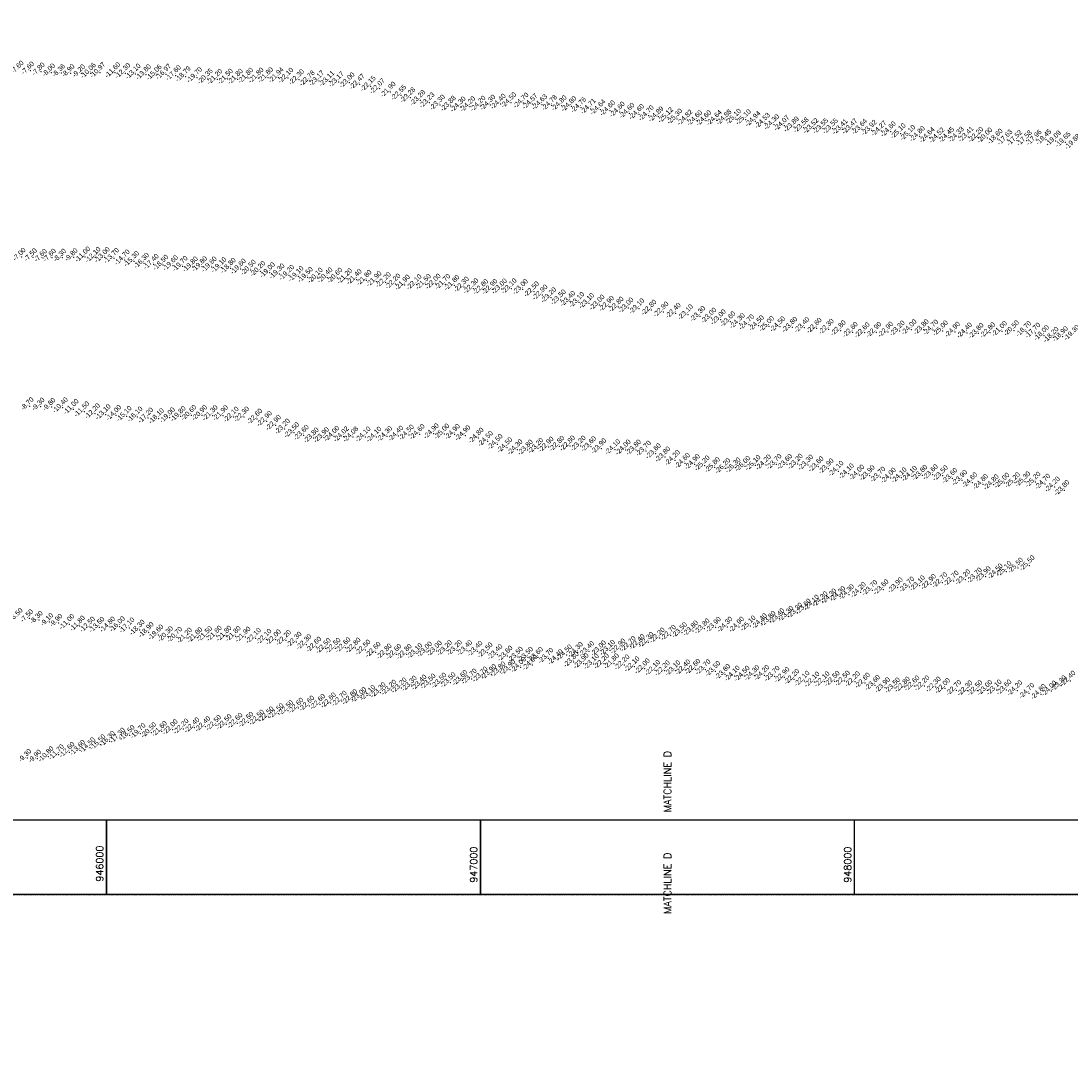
# Model space of a CAD drawing. Header units: feet. Extents: x 923032 to 950902, y 470215 to 606658.
# Tile 54 of 66: x 945772 to 948579, y 580943 to 583743. Entities that reach past the tile are written whole.
import ezdxf
from ezdxf.enums import TextEntityAlignment as Align

# ---------------------------------------------------------------- set-up
doc = ezdxf.new("R2010")
doc.units = ezdxf.units.FT
doc.header["$MEASUREMENT"] = 0
doc.header["$XCLIPFRAME"] = 0
doc.header["$PDSIZE"] = 100
doc.linetypes.add('DASHED', pattern=[0.75, 0.5, -0.25])
doc.linetypes.add('DASHED2', pattern=[0.375, 0.25, -0.125])
doc.layers.add('ALIGNSPACE-24x36', color=1, linetype='DASHED2', plot=False)
for name, color, linetype in [('ELEV8', 7, 'Continuous'), ('GRID-LABELS-X', 7, 'Continuous'), ('GRID-TICKS-X', 7, 'Continuous'), ('MATCHLINE', 7, 'DASHED'), ('POINTS8', 7, 'Continuous')]:
    doc.layers.add(name, color=color, linetype=linetype)
doc.layers.add('MrSID', color=251, linetype='Continuous', transparency=0.2)
doc.styles.add('MM-STANDARD', font='txt', dxfattribs={"height": 1})
doc.styles.get("Standard").update_dxf_attribs({"font": 'simplex.shx'})
picture_1 = doc.add_image_def('image8.sid', size_in_pixel=(6313, 6971))

msp = doc.modelspace()

# ---------------------------------------------------------------- linework, layer by layer
at = {"layer": 'ALIGNSPACE-24x36'}
for points in [[(943996.9, 585662.5), (950897.1, 585662.5), (950897.1, 581406.7), (943996.9, 581406.7)], [(943996.9, 581606.7), (950897.1, 581606.7), (950897.1, 577350.9), (943996.9, 577350.9)]]:
    msp.add_lwpolyline(points, close=True, dxfattribs=at)
at = {"layer": 'GRID-TICKS-X', "const_width": 4, "flags": 128}
for points in [[(946000, 581606.7), (946000, 581406.7)], [(947000, 581606.7), (947000, 581406.7)], [(948000, 581606.7), (948000, 581406.7)]]:
    msp.add_lwpolyline(points, dxfattribs=at)
at = {"layer": 'MATCHLINE'}
for p, q in [((943996.9, 581606.7), (949996.9, 581606.7)), ((943996.9, 581406.7), (949996.9, 581406.7))]:
    msp.add_line(p, q, dxfattribs=at)
at = {"layer": 'POINTS8', "color": 250, "linetype": 'Continuous', "lineweight": 0, "transparency": 33554687}
for p in [(945796.3, 583610.6, -7.6), (945824.7, 583608, -7.8), (945852.4, 583605.4, -8), (945879.2, 583604.1, -8.4), (945904.4, 583603.6, -8.9), (945932.7, 583603, -9.2), (945957.9, 583603.5, -10.1), (945983.2, 583604.9, -11), (946023.2, 583605.2, -11.6), (946050.1, 583603.1, -12.3), (946077.7, 583601.6, -13.1), (946105.5, 583599.7, -13.8), (946133.8, 583598.9, -15.1), (946159.1, 583600.7, -17), (946185.4, 583597.5, -17.6), (946211.6, 583594.5, -18.8), (946241.8, 583592.1, -19.7), (946432.1, 583591.9, -21.8), (946460, 583591.5, -21.9), (946270.5, 583588.2, -20.3), (946296.2, 583587.2, -21.2), (946324.4, 583587.8, -21.5), (946351, 583587.7, -21.8), (946378.6, 583590.4, -21.8), (946406.3, 583590.9, -21.8), (946485.9, 583590.5, -22.1), (946514.7, 583586.3, -22.3), (946543, 583583.1, -22.8), (946568.3, 583583, -23.2), (946595.8, 583582, -23.1), (946621, 583580.2, -23.2), (946649.8, 583578, -23), (946676.8, 583573.8, -22.5), (946706.3, 583568.7, -22.2), (946730.7, 583561.9, -22.1), (946759.4, 583553.2, -21.9), (946787.7, 583544.6, -22.5), (946812.2, 583538, -23.3), (946839, 583531.1, -23.3), (946863.5, 583524.5, -23.2), (946891.5, 583518.4, -23.3), (946920.3, 583515.6, -23.9), (946946.8, 583513.6, -24.3), (946972.5, 583514, -24.2), (946999.9, 583515.6, -24.2), (947026.1, 583518.3, -24.3), (947054, 583521, -24.4), (947082.2, 583524.8, -24.5), (947114.9, 583524, -24.7), (947138.9, 583521.3, -24.6), (947164.9, 583519.6, -24.6), (947190.9, 583517.7, -24.8), (947216.9, 583516.7, -24.8), (947242.9, 583514.6, -24.8), (947268.8, 583511.6, -24.8), (947294.6, 583508.2, -24.7), (947320.5, 583506, -24.6), (947346.4, 583503.2, -24.6), (947372.3, 583499.9, -24.6), (947398.1, 583496.6, -24.6), (947424, 583493.4, -24.6), (947449.8, 583490, -24.7), (947475.7, 583487, -24.9), (947501.6, 583484.5, -25.1), (947525.9, 583481.2, -25.3), (947683.3, 583480.7, -25.1), (947709.4, 583479.5, -25.1), (947553.3, 583478.4, -24.8), (947579.3, 583476.9, -24.6), (947603.4, 583476.6, -24.6), (947631.4, 583477.4, -24.6), (947657.4, 583478.8, -24.9), (947735, 583474.6, -24.9), (947760.6, 583469.8, -24.5), (947785.1, 583466.1, -24.3), (947812.3, 583463.6, -24.1), (947838.1, 583460.1, -23.9), (947864, 583457.7, -23.6), (947890, 583455.8, -23.5), (947916, 583455.3, -23.5), (947942, 583455, -23.6), (947968, 583453.6, -23.4), (947994.1, 583454.7, -23.5), (948020, 583453.5, -23.6), (948045.9, 583451, -23.9), (948071.9, 583449, -24.3), (948097, 583447.1, -24.6), (948123.4, 583441.9, -25.1), (948149.1, 583437.3, -25.1), (948174.7, 583434.4, -24.8), (948200.8, 583431.1, -24.6), (948226.8, 583430.5, -24.5), (948252.9, 583431.4, -24.5), (948278.9, 583432.6, -24.3), (948304.9, 583433.3, -23.4), (948330.9, 583432.2, -22.2), (948355.1, 583430.5, -20), (948382.8, 583427.4, -18.6), (948408.7, 583425.1, -17.6), (948434.7, 583423.6, -17.5), (948486.7, 583424.6, -18), (948512.7, 583425.6, -18.4), (948460.7, 583422.9, -17.6), (948538.5, 583422.6, -19.1), (948564.3, 583419.1, -19.6), (945773.7, 583112.3, -7), (945804, 583110.9, -7.5), (945830.7, 583109.4, -7.6), (945854.8, 583109.9, -7.6), (945881.9, 583109.8, -8.3), (945912.6, 583111.3, -9.8), (945943.1, 583112.2, -11), (945970.5, 583111, -12.1), (945995.3, 583110.9, -13), (946020, 583108.5, -13.7), (946048.6, 583104.2, -14.7), (946073.6, 583100.2, -15.3), (946100.3, 583095.4, -16.3), (946126, 583092.5, -17.4), (946151.6, 583090.2, -18.5), (946177.8, 583088.8, -19.6), (946203.4, 583087, -19.7), (946255.6, 583086.3, -19.8), (946230.7, 583085.6, -19.8), (946281.1, 583085.4, -19.6), (946307, 583083.6, -19.1), (946332, 583081.8, -18.8), (946359, 583079.8, -19.6), (946385.7, 583076.9, -20.5), (946411.2, 583073.6, -20.2), (946436.8, 583070, -19), (946462.5, 583066.9, -19.3), (946488.4, 583063.4, -19.2), (946513.2, 583060, -19.1), (946538.2, 583057.6, -19.5), (946564.7, 583055.5, -20.1), (946590.8, 583056.3, -20.4), (946617.1, 583055.7, -20.6), (946643.3, 583053.8, -21.2), (946668.9, 583051.8, -21.4), (946695.2, 583049.5, -21.8), (946721.9, 583046.4, -21.9), (946746.8, 583043.8, -22.2), (946772.5, 583039.9, -22.2), (946797.8, 583037.1, -21.9), (946829.1, 583037.9, -22.1), (946853.8, 583039, -21.5), (946880.1, 583039.5, -22), (946905.8, 583038.8, -21.7), (946930.2, 583036.1, -21.8), (946955.7, 583031.7, -22.3), (946981, 583027.4, -22.3), (947007.1, 583025.1, -22.8), (947031.7, 583025.5, -22.9), (947057.1, 583026.7, -23), (947083, 583027.1, -23.1), (947113.2, 583025.3, -23), (947143, 583018.9, -22.5), (947165.7, 583010.5, -22.9), (947188.8, 583003.3, -23.2), (947214.8, 582997.4, -23.5), (947239.9, 582993.5, -23.4), (947264, 582990.7, -23.1), (947290.3, 582987.8, -23.1), (947318.3, 582983.7, -23), (947343.7, 582980.4, -22.9), (947369.2, 582978.3, -22.8), (947395.5, 582975.9, -23), (947424.4, 582973.6, -23.1), (947456.9, 582969.9, -22.8), (947489.2, 582965.1, -22.9), (947522, 582961.6, -22.4), (947554.7, 582957.5, -23.1), (947587.5, 582953.1, -23.3), (947617.1, 582948.7, -23), (947642.4, 582944.3, -23), (947668.1, 582938.9, -23.6), (947693.4, 582934.1, -24.3), (947718.1, 582930.8, -24.7), (947744.4, 582928.1, -24.5), (947771.6, 582926.2, -25), (947801.1, 582925.5, -24.5), (947833.6, 582924.3, -23.8), (947866.1, 582923.4, -23.4), (947898.8, 582921.6, -22.6), (947931.2, 582918.9, -22.3), (948185, 582917.8, -23.8), (947963.2, 582915, -22.8), (947995.3, 582910.5, -22.6), (948027.1, 582909.5, -22.6), (948058.4, 582910.6, -22.9), (948089.8, 582911.3, -22.9), (948121, 582914.2, -23.2), (948152.6, 582917.5, -24), (948210.5, 582916.6, -24.7), (948236.4, 582914.5, -25), (948268.8, 582911.1, -24.9), (948300.7, 582909, -24.4), (948331.7, 582907.8, -23.8), (948362.8, 582909.5, -22.8), (948394.4, 582913.1, -21), (948426.5, 582914.7, -20.5), (948459.1, 582912.8, -18.7), (948483.4, 582908.5, -17.7), (948506.9, 582902, -18), (948532.2, 582897.2, -18.2), (948557.1, 582899.2, -18.9), (945795.1, 582712.4, -8.7), (945824.2, 582711.7, -9.3), (945853.3, 582710.8, -9.8), (945883.1, 582708.8, -10.4), (945911.9, 582704.5, -11), (945940.6, 582698, -11.5), (945969, 582692.7, -12.2), (945997.6, 582690.6, -13.1), (946025.8, 582688.4, -14), (946053.7, 582685.8, -15.1), (946082.7, 582684.2, -16.1), (946111.4, 582681.4, -17.2), (946140, 582679.8, -18.1), (946169.5, 582681.9, -19), (946198.3, 582685.5, -19.8), (946226.8, 582688.3, -20.6), (946255.5, 582688.3, -20.9), (946283.7, 582688, -21.3), (946311.6, 582687.7, -21.9), (946339.9, 582683.9, -22.1), (946367.9, 582684.2, -22.3), (946403, 582678.6, -22.6), (946428.8, 582672.7, -22.9), (946452.9, 582662, -22.9), (946477, 582651.8, -23.2), (946501.7, 582642.1, -23.5), (946837.3, 582637.3, -24.6), (946875, 582639.4, -24.9), (946903.2, 582638.7, -25), (946931.5, 582637.7, -24.9), (946527.4, 582635.4, -23.6), (946554, 582628.1, -23.8), (946581.3, 582629.1, -23.9), (946608.9, 582632.6, -24), (946634.3, 582631.1, -24), (946659.5, 582630.7, -24.1), (946692.5, 582630.8, -24.1), (946721.6, 582630.4, -24.1), (946750.4, 582632, -24.3), (946780.2, 582633.1, -24.4), (946808.7, 582635.9, -24.5), (946959.3, 582634.5, -24.9), (946994.8, 582627.6, -24.8), (947019.8, 582619, -24.5), (947045.6, 582610.8, -24.5), (947071.5, 582602.1, -24.5), (947098.9, 582596.6, -24.3), (947126.5, 582595.7, -23.8), (947154.4, 582600.4, -23.2), (947182.1, 582603.6, -22.9), (947210.9, 582605.9, -22.8), (947239.2, 582606.8, -22.8), (947268, 582606.5, -23.2), (947295.7, 582604.9, -23.6), (947322.9, 582599.3, -23.9), (947360.1, 582596.9, -24.1), (947388.1, 582596.1, -24), (947415.9, 582595.8, -23.8), (947442.3, 582592.8, -23.7), (947468.7, 582585.9, -23.6), (947493.9, 582577.3, -23.8), (947519.9, 582567.9, -24.2), (947546.6, 582560.2, -24.6), (947573.2, 582557.1, -24.9), (947599.3, 582553.4, -25.2), (947735.2, 582554.6, -25.1), (947763.2, 582556, -24.2), (947791.5, 582557.3, -23.7), (947819.9, 582557.5, -23.6), (947848.3, 582558, -23.2), (947876, 582555.5, -23.3), (947626.7, 582549, -25.8), (947654.5, 582546.3, -26.2), (947681.7, 582548.1, -26.3), (947707.8, 582552.3, -26), (947903.7, 582551.1, -23.6), (947930.7, 582545.5, -23.9), (947957.2, 582539, -24.1), (947984.9, 582532.1, -24.1), (948012.8, 582528.9, -24), (948040.6, 582527.5, -23.9), (948153.6, 582525.7, -24.1), (948181.3, 582528.2, -23.8), (948209.4, 582529.8, -23.6), (948236.1, 582527, -23.5), (948068.9, 582523.4, -23.7), (948097.2, 582520.6, -24), (948125.9, 582521.4, -24.1), (948261.6, 582520, -23.6), (948287.9, 582514.8, -23.9), (948315.1, 582508.2, -24.6), (948343.7, 582503.8, -24.8), (948372.2, 582502.8, -24.8), (948400.8, 582507.2, -25), (948429.2, 582508.2, -25.2), (948456.6, 582510.7, -25.3), (948483.9, 582509.8, -25.2), (948509.9, 582504.4, -24.7), (948535.7, 582496.9, -24.2), (948561.3, 582487.6, -23.8), (948437.2, 582279.9, -25.5), (948468.1, 582286.3, -25.5), (948265.1, 582245.4, -22.7), (948296.4, 582248.8, -23.2), (948327.2, 582253.2, -23.7), (948351, 582257.2, -23.9), (948382.9, 582264.4, -24.5), (948406.4, 582270.6, -25.1), (948047.5, 582220, -23.7), (948077.5, 582222.2, -23.6), (948115.7, 582227.1, -23.9), (948146.5, 582229.3, -23.7), (948174.9, 582232.5, -23.1), (948204.6, 582236.2, -22.9), (948234.8, 582240.7, -22.7), (947914.8, 582189.9, -24.3), (947938, 582197.6, -24.3), (947961.9, 582204, -24.3), (947985.5, 582209.1, -24.3), (948016.8, 582214.7, -24.2), (947847.1, 582159.7, -23.3), (947869.8, 582170.4, -23.6), (947891.8, 582180.8, -24.1), (945793.8, 582145.4, -7.5), (945819.5, 582141, -8.3), (945847.6, 582135.3, -9.1), (945872.1, 582133.2, -9.9), (947775.4, 582137.5, -23.8), (947799, 582144.7, -23.4), (947823.2, 582150.9, -23.3), (945900.7, 582129.3, -11), (945928.7, 582124.9, -11.8), (945955.6, 582122.1, -12.5), (945980.9, 582121.5, -13.5), (946009.5, 582122.2, -14.8), (946035.6, 582123.2, -16), (946061.2, 582120, -17.1), (946088.6, 582113.9, -18.3), (946112.6, 582107.7, -18.9), (947538.6, 582107.3, -23.5), (947568.4, 582111.9, -23.8), (947599, 582117.4, -23.8), (947629.3, 582121.8, -23.9), (947660, 582122, -24.3), (947691.4, 582122, -24.9), (947722.1, 582125.3, -25.1), (947752.3, 582131.1, -24.4), (946138.5, 582101.3, -19.6), (946164.4, 582096.7, -20.3), (946188.8, 582094.9, -20.7), (946215.1, 582092.6, -21.2), (946242.7, 582094, -21.8), (946269, 582096.8, -21.5), (946294.7, 582098.1, -21.6), (946320.6, 582098, -21.8), (946345.3, 582097.2, -21.8), (946371.5, 582095.5, -21.9), (946399.3, 582092.1, -22.1), (946427.6, 582089.4, -22.1), (946452.9, 582088, -22), (946480, 582086.5, -22.2), (946508.2, 582081.8, -22.3), (946534.5, 582075.4, -22.3), (947425.5, 582075.7, -22.4), (947449.3, 582081.3, -22.3), (947479.2, 582092.9, -22.2), (947509.1, 582100.4, -22.7), (946560.9, 582068.5, -22.6), (946586.1, 582064.8, -22.5), (946612.2, 582065.6, -22.5), (946638.9, 582067.2, -22.6), (946665.8, 582066.2, -22.8), (946692.2, 582060.8, -22.5), (946719.5, 582054.8, -22.6), (946749, 582050.2, -22.8), (946775, 582049.3, -22.6), (946802.6, 582049.2, -22.8), (946830.8, 582051.5, -23.1), (946857.1, 582055.5, -23), (946883.3, 582058, -23), (946910.5, 582059.1, -23.2), (946937.2, 582059.8, -23.2), (946964.3, 582059.4, -23.4), (946991.8, 582057.6, -23.4), (947018.9, 582053.3, -23.5), (947045.3, 582048.7, -23.4), (947231, 582047.7, -24.5), (947260.3, 582054.5, -24.3), (947290.6, 582056.8, -23.4), (947322, 582058.6, -23), (947346.1, 582060.2, -23.1), (947374.1, 582063.6, -22.9), (947401.5, 582070.2, -22.7), (947072.2, 582044.6, -23.6), (947100.1, 582041.7, -23.5), (947127, 582041.4, -23.5), (947139, 582020.4, -24), (947153.6, 582041, -23.6), (947181.4, 582038.6, -23.7), (947207.1, 582035.1, -24.4), (947249.2, 582028.3, -23.8), (947275.7, 582024.5, -23.9), (947303, 582022.9, -23.1), (947330.2, 582023.8, -22.2), (947356.8, 582023.8, -21.8), (947384.9, 582021, -22.2), (947028.8, 581995.5, -23.9), (947053.3, 582002.3, -23.8), (947079.5, 582008.1, -23.9), (947108, 582014.4, -24), (947411.6, 582016, -22.1), (947439.2, 582010.6, -22), (947466.9, 582006.3, -22.1), (947492.8, 582005.2, -22.2), (947520.8, 582005.6, -23.1), (947547.8, 582007.7, -22.4), (947574.3, 582009.4, -22.6), (947601.5, 582008.2, -23.7), (947627.7, 582003.7, -23.5), (947654.3, 581995.6, -23.8), (947679.7, 581991.2, -24.1), (947732.4, 581992.5, -24.3), (947758.8, 581993, -24.2), (946816.1, 581964.1, -23.3), (946842.3, 581967.1, -23.4), (946866.2, 581970, -23.5), (946895.4, 581972.1, -23.5), (946919.8, 581973.7, -23.5), (946951.6, 581979.3, -23.6), (946976.6, 581983.2, -23.7), (947005.4, 581988.7, -23.7), (947706.1, 581990.8, -24.5), (947786.4, 581990.7, -23.7), (947812.7, 581987.4, -22.9), (947838.9, 581982.4, -22.2), (947866.2, 581977.4, -22.1), (947892.9, 581975.2, -22.1), (947919.8, 581975.8, -22.1), (947947.1, 581977.1, -22.5), (947974.3, 581977.6, -22.5), (948001.2, 581976, -22.2), (948028.2, 581972.3, -22.6), (948054.9, 581966.4, -23.6), (948160.3, 581964.9, -22.6), (948187, 581964.9, -22.2), (948552.8, 581965, -23.3), (948577.2, 581977.5, -22.4), (946705.1, 581939.7, -23.1), (946732.8, 581946.8, -23.3), (946761.6, 581953.5, -23.2), (946788.9, 581959.4, -23.2), (948081.5, 581960.2, -23.9), (948108.4, 581959.2, -23.5), (948134.5, 581961.6, -22.8), (948217.4, 581961.8, -22.3), (948242.1, 581957.8, -22), (948272.2, 581952.8, -22.7), (948301.8, 581951.6, -22.3), (948328.6, 581952.2, -22.5), (948355, 581953, -23), (948380.1, 581953.9, -23.1), (948406.4, 581954.1, -23.6), (948435.3, 581951.9, -24.2), (948467.3, 581944.9, -24.7), (948498.5, 581942.2, -24.8), (948526.9, 581951, -24), (946542.1, 581911, -22.6), (946571.2, 581915.5, -22.6), (946600, 581919.2, -22.6), (946629, 581923.9, -22.7), (946657.1, 581928.3, -22.8), (946681.1, 581933.9, -23), (946433.4, 581881.8, -22.5), (946459.9, 581890.7, -22.5), (946485.8, 581898.9, -22.5), (946513.1, 581905.2, -22.6), (946235, 581852.8, -22.4), (946264, 581856.1, -22.4), (946293, 581859.2, -22.5), (946321, 581861.5, -22.5), (946350.2, 581864.8, -22.6), (946379.4, 581867.5, -22.5), (946408, 581873.3, -22.5), (946036, 581825, -17.3), (946061.8, 581832.1, -18.5), (946090.8, 581837.3, -19.7), (946119.6, 581839.8, -20.5), (946147.9, 581843.1, -21.6), (946176.8, 581847.7, -22), (946205.8, 581849.6, -22.2), (945955.8, 581799.4, -14.5), (945983.5, 581807.5, -15.5), (946009, 581816.5, -16.3), (945788.8, 581771.8, -9.3), (945815.3, 581769.9, -9.9), (945844.7, 581775.5, -10.8), (945872.4, 581780.6, -11.7), (945900.9, 581787, -12.6), (945929.2, 581792.6, -13.6)]:
    msp.add_point(p, dxfattribs=at)

# ---------------------------------------------------------------- texts
at = {"layer": 'ELEV8', "color": 18, "true_color": 0x000000, "transparency": 33554687, "style": 'MM-STANDARD'}
for s, p in [('-7.60', (945768.5, 583613, -7.6)), ('-7.60', (945796.3, 583610.6, -7.6)), ('-7.80', (945824.7, 583608, -7.8)), ('-8.00', (945852.4, 583605.4, -8)), ('-8.36', (945879.2, 583604.1, -8.4)), ('-8.90', (945904.4, 583603.6, -8.9)), ('-9.20', (945932.7, 583603, -9.2)), ('-10.06', (945957.9, 583603.5, -10.1)), ('-10.97', (945983.2, 583604.9, -11)), ('-11.60', (946023.2, 583605.2, -11.6)), ('-12.30', (946050.1, 583603.1, -12.3)), ('-13.10', (946077.7, 583601.6, -13.1)), ('-13.80', (946105.5, 583599.7, -13.8)), ('-15.06', (946133.8, 583598.9, -15.1)), ('-16.97', (946159.1, 583600.7, -17)), ('-17.60', (946185.4, 583597.5, -17.6)), ('-18.79', (946211.6, 583594.5, -18.8)), ('-19.70', (946241.8, 583592.1, -19.7)), ('-21.80', (946432.1, 583591.9, -21.8)), ('-21.94', (946460, 583591.5, -21.9)), ('-20.35', (946270.5, 583588.2, -20.3)), ('-21.20', (946296.2, 583587.2, -21.2)), ('-21.50', (946324.4, 583587.8, -21.5)), ('-21.80', (946351, 583587.7, -21.8)), ('-21.80', (946378.6, 583590.4, -21.8)), ('-21.80', (946406.3, 583590.9, -21.8)), ('-22.10', (946485.9, 583590.5, -22.1)), ('-22.30', (946514.7, 583586.3, -22.3)), ('-22.78', (946543, 583583.1, -22.8)), ('-23.17', (946568.3, 583583, -23.2)), ('-23.11', (946595.8, 583582, -23.1)), ('-23.17', (946621, 583580.2, -23.2)), ('-23.00', (946649.8, 583578, -23)), ('-22.47', (946676.8, 583573.8, -22.5)), ('-22.15', (946706.3, 583568.7, -22.2)), ('-22.07', (946730.7, 583561.9, -22.1)), ('-21.90', (946759.4, 583553.2, -21.9)), ('-22.55', (946787.7, 583544.6, -22.5)), ('-23.28', (946812.2, 583538, -23.3)), ('-23.28', (946839, 583531.1, -23.3)), ('-23.23', (946863.5, 583524.5, -23.2)), ('-23.30', (946891.5, 583518.4, -23.3)), ('-23.88', (946920.3, 583515.6, -23.9)), ('-24.30', (946946.8, 583513.6, -24.3)), ('-24.20', (946972.5, 583514, -24.2)), ('-24.20', (946999.9, 583515.6, -24.2)), ('-24.30', (947026.1, 583518.3, -24.3)), ('-24.40', (947054, 583521, -24.4)), ('-24.50', (947082.2, 583524.8, -24.5)), ('-24.70', (947114.9, 583524, -24.7)), ('-24.57', (947138.9, 583521.3, -24.6)), ('-24.63', (947164.9, 583519.6, -24.6)), ('-24.78', (947190.9, 583517.7, -24.8)), ('-24.80', (947216.9, 583516.7, -24.8)), ('-24.80', (947242.9, 583514.6, -24.8)), ('-24.76', (947268.8, 583511.6, -24.8)), ('-24.71', (947294.6, 583508.2, -24.7)), ('-24.64', (947320.5, 583506, -24.6)), ('-24.60', (947346.4, 583503.2, -24.6)), ('-24.60', (947372.3, 583499.9, -24.6)), ('-24.60', (947398.1, 583496.6, -24.6)), ('-24.60', (947424, 583493.4, -24.6)), ('-24.70', (947449.8, 583490, -24.7)), ('-24.89', (947475.7, 583487, -24.9)), ('-25.12', (947501.6, 583484.5, -25.1)), ('-25.30', (947525.9, 583481.2, -25.3)), ('-25.10', (947683.3, 583480.7, -25.1)), ('-25.10', (947709.4, 583479.5, -25.1)), ('-24.82', (947553.3, 583478.4, -24.8)), ('-24.60', (947579.3, 583476.9, -24.6)), ('-24.60', (947603.4, 583476.6, -24.6)), ('-24.64', (947631.4, 583477.4, -24.6)), ('-24.88', (947657.4, 583478.8, -24.9)), ('-24.94', (947735, 583474.6, -24.9)), ('-24.53', (947760.6, 583469.8, -24.5)), ('-24.30', (947785.1, 583466.1, -24.3)), ('-24.07', (947812.3, 583463.6, -24.1)), ('-23.89', (947838.1, 583460.1, -23.9)), ('-23.58', (947864, 583457.7, -23.6)), ('-23.52', (947890, 583455.8, -23.5)), ('-23.55', (947916, 583455.3, -23.5)), ('-23.55', (947942, 583455, -23.6)), ('-23.41', (947968, 583453.6, -23.4)), ('-23.47', (947994.1, 583454.7, -23.5)), ('-23.64', (948020, 583453.5, -23.6)), ('-23.92', (948045.9, 583451, -23.9)), ('-24.27', (948071.9, 583449, -24.3)), ('-24.60', (948097, 583447.1, -24.6)), ('-25.10', (948123.4, 583441.9, -25.1)), ('-25.10', (948149.1, 583437.3, -25.1)), ('-24.80', (948174.7, 583434.4, -24.8)), ('-24.64', (948200.8, 583431.1, -24.6)), ('-24.52', (948226.8, 583430.5, -24.5)), ('-24.45', (948252.9, 583431.4, -24.5)), ('-24.33', (948278.9, 583432.6, -24.3)), ('-23.41', (948304.9, 583433.3, -23.4)), ('-22.20', (948330.9, 583432.2, -22.2)), ('-20.00', (948355.1, 583430.5, -20)), ('-18.60', (948382.8, 583427.4, -18.6)), ('-17.63', (948408.7, 583425.1, -17.6)), ('-17.52', (948434.7, 583423.6, -17.5)), ('-17.96', (948486.7, 583424.6, -18)), ('-18.45', (948512.7, 583425.6, -18.4)), ('-17.58', (948460.7, 583422.9, -17.6)), ('-19.09', (948538.5, 583422.6, -19.1)), ('-19.65', (948564.3, 583419.1, -19.6)), ('-19.88', (948589.7, 583413.4, -19.9)), ('-7.00', (945773.7, 583112.3, -7)), ('-7.50', (945804, 583110.9, -7.5)), ('-7.60', (945830.7, 583109.4, -7.6)), ('-7.60', (945854.8, 583109.9, -7.6)), ('-8.30', (945881.9, 583109.8, -8.3)), ('-9.80', (945912.6, 583111.3, -9.8)), ('-11.00', (945943.1, 583112.2, -11)), ('-12.10', (945970.5, 583111, -12.1)), ('-13.00', (945995.3, 583110.9, -13)), ('-13.70', (946020, 583108.5, -13.7)), ('-14.70', (946048.6, 583104.2, -14.7)), ('-15.30', (946073.6, 583100.2, -15.3)), ('-16.30', (946100.3, 583095.4, -16.3)), ('-17.40', (946126, 583092.5, -17.4)), ('-18.50', (946151.6, 583090.2, -18.5)), ('-19.60', (946177.8, 583088.8, -19.6)), ('-19.70', (946203.4, 583087, -19.7)), ('-19.80', (946255.6, 583086.3, -19.8)), ('-19.80', (946230.7, 583085.6, -19.8)), ('-19.60', (946281.1, 583085.4, -19.6)), ('-19.10', (946307, 583083.6, -19.1)), ('-18.80', (946332, 583081.8, -18.8)), ('-19.60', (946359, 583079.8, -19.6)), ('-20.50', (946385.7, 583076.9, -20.5)), ('-20.20', (946411.2, 583073.6, -20.2)), ('-19.00', (946436.8, 583070, -19)), ('-19.30', (946462.5, 583066.9, -19.3)), ('-19.20', (946488.4, 583063.4, -19.2)), ('-19.10', (946513.2, 583060, -19.1)), ('-19.50', (946538.2, 583057.6, -19.5)), ('-20.10', (946564.7, 583055.5, -20.1)), ('-20.40', (946590.8, 583056.3, -20.4)), ('-20.60', (946617.1, 583055.7, -20.6)), ('-21.20', (946643.3, 583053.8, -21.2)), ('-21.40', (946668.9, 583051.8, -21.4)), ('-21.80', (946695.2, 583049.5, -21.8)), ('-21.90', (946721.9, 583046.4, -21.9)), ('-22.20', (946746.8, 583043.8, -22.2)), ('-22.20', (946772.5, 583039.9, -22.2)), ('-21.90', (946797.8, 583037.1, -21.9)), ('-22.10', (946829.1, 583037.9, -22.1)), ('-21.50', (946853.8, 583039, -21.5)), ('-22.00', (946880.1, 583039.5, -22)), ('-21.70', (946905.8, 583038.8, -21.7)), ('-21.80', (946930.2, 583036.1, -21.8)), ('-22.30', (946955.7, 583031.7, -22.3)), ('-22.30', (946981, 583027.4, -22.3)), ('-22.80', (947007.1, 583025.1, -22.8)), ('-22.90', (947031.7, 583025.5, -22.9)), ('-23.00', (947057.1, 583026.7, -23)), ('-23.10', (947083, 583027.1, -23.1)), ('-23.00', (947113.2, 583025.3, -23)), ('-22.50', (947143, 583018.9, -22.5)), ('-22.90', (947165.7, 583010.5, -22.9)), ('-23.20', (947188.8, 583003.3, -23.2)), ('-23.50', (947214.8, 582997.4, -23.5)), ('-23.40', (947239.9, 582993.5, -23.4)), ('-23.10', (947264, 582990.7, -23.1)), ('-23.10', (947290.3, 582987.8, -23.1)), ('-23.00', (947318.3, 582983.7, -23)), ('-22.90', (947343.7, 582980.4, -22.9)), ('-22.80', (947369.2, 582978.3, -22.8)), ('-23.00', (947395.5, 582975.9, -23)), ('-23.10', (947424.4, 582973.6, -23.1)), ('-22.80', (947456.9, 582969.9, -22.8)), ('-22.90', (947489.2, 582965.1, -22.9)), ('-22.40', (947522, 582961.6, -22.4)), ('-23.10', (947554.7, 582957.5, -23.1)), ('-23.30', (947587.5, 582953.1, -23.3)), ('-23.00', (947617.1, 582948.7, -23)), ('-23.00', (947642.4, 582944.3, -23)), ('-23.60', (947668.1, 582938.9, -23.6)), ('-24.30', (947693.4, 582934.1, -24.3)), ('-24.70', (947718.1, 582930.8, -24.7)), ('-24.50', (947744.4, 582928.1, -24.5)), ('-25.00', (947771.6, 582926.2, -25)), ('-24.50', (947801.1, 582925.5, -24.5)), ('-23.80', (947833.6, 582924.3, -23.8)), ('-23.40', (947866.1, 582923.4, -23.4)), ('-22.60', (947898.8, 582921.6, -22.6)), ('-22.30', (947931.2, 582918.9, -22.3)), ('-24.00', (948152.6, 582917.5, -24)), ('-23.80', (948185, 582917.8, -23.8)), ('-22.80', (947963.2, 582915, -22.8)), ('-22.60', (947995.3, 582910.5, -22.6)), ('-22.60', (948027.1, 582909.5, -22.6)), ('-22.90', (948058.4, 582910.6, -22.9)), ('-22.90', (948089.8, 582911.3, -22.9)), ('-23.20', (948121, 582914.2, -23.2)), ('-24.70', (948210.5, 582916.6, -24.7)), ('-25.00', (948236.4, 582914.5, -25)), ('-24.90', (948268.8, 582911.1, -24.9)), ('-24.40', (948300.7, 582909, -24.4)), ('-23.80', (948331.7, 582907.8, -23.8)), ('-22.80', (948362.8, 582909.5, -22.8)), ('-21.00', (948394.4, 582913.1, -21)), ('-20.50', (948426.5, 582914.7, -20.5)), ('-18.70', (948459.1, 582912.8, -18.7)), ('-17.70', (948483.4, 582908.5, -17.7)), ('-18.00', (948506.9, 582902, -18)), ('-18.20', (948532.2, 582897.2, -18.2)), ('-18.90', (948557.1, 582899.2, -18.9)), ('-19.30', (948587.4, 582902.6, -19.3)), ('-8.70', (945795.1, 582712.4, -8.7)), ('-9.30', (945824.2, 582711.7, -9.3)), ('-9.80', (945853.3, 582710.8, -9.8)), ('-10.40', (945883.1, 582708.8, -10.4)), ('-11.00', (945911.9, 582704.5, -11)), ('-11.50', (945940.6, 582698, -11.5)), ('-12.20', (945969, 582692.7, -12.2)), ('-13.10', (945997.6, 582690.6, -13.1)), ('-14.00', (946025.8, 582688.4, -14)), ('-15.10', (946053.7, 582685.8, -15.1)), ('-16.10', (946082.7, 582684.2, -16.1)), ('-17.20', (946111.4, 582681.4, -17.2)), ('-18.10', (946140, 582679.8, -18.1)), ('-19.00', (946169.5, 582681.9, -19)), ('-19.80', (946198.3, 582685.5, -19.8)), ('-20.60', (946226.8, 582688.3, -20.6)), ('-20.90', (946255.5, 582688.3, -20.9)), ('-21.30', (946283.7, 582688, -21.3)), ('-21.90', (946311.6, 582687.7, -21.9)), ('-22.10', (946339.9, 582683.9, -22.1)), ('-22.30', (946367.9, 582684.2, -22.3)), ('-22.60', (946403, 582678.6, -22.6)), ('-22.90', (946428.8, 582672.7, -22.9)), ('-22.90', (946452.9, 582662, -22.9)), ('-23.20', (946477, 582651.8, -23.2)), ('-23.50', (946501.7, 582642.1, -23.5)), ('-24.60', (946837.3, 582637.3, -24.6)), ('-24.90', (946875, 582639.4, -24.9)), ('-25.00', (946903.2, 582638.7, -25)), ('-24.90', (946931.5, 582637.7, -24.9)), ('-23.60', (946527.4, 582635.4, -23.6)), ('-23.80', (946554, 582628.1, -23.8)), ('-23.90', (946581.3, 582629.1, -23.9)), ('-24.00', (946608.9, 582632.6, -24)), ('-24.02', (946634.3, 582631.1, -24)), ('-24.08', (946659.5, 582630.7, -24.1)), ('-24.10', (946692.5, 582630.8, -24.1)), ('-24.10', (946721.6, 582630.4, -24.1)), ('-24.30', (946750.4, 582632, -24.3)), ('-24.40', (946780.2, 582633.1, -24.4)), ('-24.50', (946808.7, 582635.9, -24.5)), ('-24.90', (946959.3, 582634.5, -24.9)), ('-24.80', (946994.8, 582627.6, -24.8)), ('-24.50', (947019.8, 582619, -24.5)), ('-24.50', (947045.6, 582610.8, -24.5)), ('-24.50', (947071.5, 582602.1, -24.5)), ('-24.30', (947098.9, 582596.6, -24.3)), ('-23.80', (947126.5, 582595.7, -23.8)), ('-23.20', (947154.4, 582600.4, -23.2)), ('-22.90', (947182.1, 582603.6, -22.9)), ('-22.80', (947210.9, 582605.9, -22.8)), ('-22.80', (947239.2, 582606.8, -22.8)), ('-23.20', (947268, 582606.5, -23.2)), ('-23.60', (947295.7, 582604.9, -23.6)), ('-23.90', (947322.9, 582599.3, -23.9)), ('-24.10', (947360.1, 582596.9, -24.1)), ('-24.00', (947388.1, 582596.1, -24)), ('-23.80', (947415.9, 582595.8, -23.8)), ('-23.70', (947442.3, 582592.8, -23.7)), ('-23.60', (947468.7, 582585.9, -23.6)), ('-23.80', (947493.9, 582577.3, -23.8)), ('-24.20', (947519.9, 582567.9, -24.2)), ('-24.60', (947546.6, 582560.2, -24.6)), ('-24.90', (947573.2, 582557.1, -24.9)), ('-25.20', (947599.3, 582553.4, -25.2)), ('-25.10', (947735.2, 582554.6, -25.1)), ('-24.20', (947763.2, 582556, -24.2)), ('-23.70', (947791.5, 582557.3, -23.7)), ('-23.60', (947819.9, 582557.5, -23.6)), ('-23.20', (947848.3, 582558, -23.2)), ('-23.30', (947876, 582555.5, -23.3)), ('-25.80', (947626.7, 582549, -25.8)), ('-26.20', (947654.5, 582546.3, -26.2)), ('-26.30', (947681.7, 582548.1, -26.3)), ('-26.00', (947707.8, 582552.3, -26)), ('-23.60', (947903.7, 582551.1, -23.6)), ('-23.90', (947930.7, 582545.5, -23.9)), ('-24.10', (947957.2, 582539, -24.1)), ('-24.10', (947984.9, 582532.1, -24.1)), ('-24.00', (948012.8, 582528.9, -24)), ('-23.90', (948040.6, 582527.5, -23.9)), ('-24.10', (948153.6, 582525.7, -24.1)), ('-23.80', (948181.3, 582528.2, -23.8)), ('-23.60', (948209.4, 582529.8, -23.6)), ('-23.50', (948236.1, 582527, -23.5)), ('-23.70', (948068.9, 582523.4, -23.7)), ('-24.00', (948097.2, 582520.6, -24)), ('-24.10', (948125.9, 582521.4, -24.1)), ('-23.60', (948261.6, 582520, -23.6)), ('-23.90', (948287.9, 582514.8, -23.9)), ('-24.60', (948315.1, 582508.2, -24.6)), ('-24.80', (948343.7, 582503.8, -24.8)), ('-24.80', (948372.2, 582502.8, -24.8)), ('-25.00', (948400.8, 582507.2, -25)), ('-25.20', (948429.2, 582508.2, -25.2)), ('-25.30', (948456.6, 582510.7, -25.3)), ('-25.20', (948483.9, 582509.8, -25.2)), ('-24.70', (948509.9, 582504.4, -24.7)), ('-24.20', (948535.7, 582496.9, -24.2)), ('-23.80', (948561.3, 582487.6, -23.8)), ('-25.50', (948437.2, 582279.9, -25.5)), ('-25.50', (948468.1, 582286.3, -25.5)), ('-22.70', (948265.1, 582245.4, -22.7)), ('-23.20', (948296.4, 582248.8, -23.2)), ('-23.70', (948327.2, 582253.2, -23.7)), ('-23.90', (948351, 582257.2, -23.9)), ('-24.50', (948382.9, 582264.4, -24.5)), ('-25.10', (948406.4, 582270.6, -25.1)), ('-23.70', (948047.5, 582220, -23.7)), ('-23.60', (948077.5, 582222.2, -23.6)), ('-23.90', (948115.7, 582227.1, -23.9)), ('-23.70', (948146.5, 582229.3, -23.7)), ('-23.10', (948174.9, 582232.5, -23.1)), ('-22.90', (948204.6, 582236.2, -22.9)), ('-22.70', (948234.8, 582240.7, -22.7)), ('-24.30', (947914.8, 582189.9, -24.3)), ('-24.30', (947938, 582197.6, -24.3)), ('-24.30', (947961.9, 582204, -24.3)), ('-24.30', (947985.5, 582209.1, -24.3)), ('-24.20', (948016.8, 582214.7, -24.2)), ('-23.30', (947847.1, 582159.7, -23.3)), ('-23.60', (947869.8, 582170.4, -23.6)), ('-24.10', (947891.8, 582180.8, -24.1)), ('-6.50', (945765.7, 582148.7, -6.5)), ('-7.50', (945793.8, 582145.4, -7.5)), ('-8.30', (945819.5, 582141, -8.3)), ('-9.10', (945847.6, 582135.3, -9.1)), ('-23.80', (947775.4, 582137.5, -23.8)), ('-23.40', (947799, 582144.7, -23.4)), ('-23.30', (947823.2, 582150.9, -23.3)), ('-9.90', (945872.1, 582133.2, -9.9)), ('-11.00', (945900.7, 582129.3, -11)), ('-11.80', (945928.7, 582124.9, -11.8)), ('-12.50', (945955.6, 582122.1, -12.5)), ('-13.50', (945980.9, 582121.5, -13.5)), ('-14.80', (946009.5, 582122.2, -14.8)), ('-16.00', (946035.6, 582123.2, -16)), ('-17.10', (946061.2, 582120, -17.1)), ('-18.30', (946088.6, 582113.9, -18.3)), ('-18.90', (946112.6, 582107.7, -18.9)), ('-23.50', (947538.6, 582107.3, -23.5)), ('-23.80', (947568.4, 582111.9, -23.8)), ('-23.80', (947599, 582117.4, -23.8)), ('-23.90', (947629.3, 582121.8, -23.9)), ('-24.30', (947660, 582122, -24.3)), ('-24.90', (947691.4, 582122, -24.9)), ('-25.10', (947722.1, 582125.3, -25.1)), ('-24.40', (947752.3, 582131.1, -24.4)), ('-19.60', (946138.5, 582101.3, -19.6)), ('-20.30', (946164.4, 582096.7, -20.3)), ('-20.70', (946188.8, 582094.9, -20.7)), ('-21.20', (946215.1, 582092.6, -21.2)), ('-21.80', (946242.7, 582094, -21.8)), ('-21.50', (946269, 582096.8, -21.5)), ('-21.60', (946294.7, 582098.1, -21.6)), ('-21.80', (946320.6, 582098, -21.8)), ('-21.80', (946345.3, 582097.2, -21.8)), ('-21.90', (946371.5, 582095.5, -21.9)), ('-22.10', (946399.3, 582092.1, -22.1)), ('-22.10', (946427.6, 582089.4, -22.1)), ('-22.00', (946452.9, 582088, -22)), ('-22.20', (946480, 582086.5, -22.2)), ('-22.30', (946508.2, 582081.8, -22.3)), ('-22.30', (946534.5, 582075.4, -22.3)), ('-22.40', (947425.5, 582075.7, -22.4)), ('-22.30', (947449.3, 582081.3, -22.3)), ('-22.20', (947479.2, 582092.9, -22.2)), ('-22.70', (947509.1, 582100.4, -22.7)), ('-22.60', (946560.9, 582068.5, -22.6)), ('-22.50', (946586.1, 582064.8, -22.5)), ('-22.50', (946612.2, 582065.6, -22.5)), ('-22.60', (946638.9, 582067.2, -22.6)), ('-22.80', (946665.8, 582066.2, -22.8)), ('-22.50', (946692.2, 582060.8, -22.5)), ('-22.60', (946719.5, 582054.8, -22.6)), ('-22.80', (946749, 582050.2, -22.8)), ('-22.60', (946775, 582049.3, -22.6)), ('-22.80', (946802.6, 582049.2, -22.8)), ('-23.10', (946830.8, 582051.5, -23.1)), ('-23.00', (946857.1, 582055.5, -23)), ('-23.00', (946883.3, 582058, -23)), ('-23.20', (946910.5, 582059.1, -23.2)), ('-23.20', (946937.2, 582059.8, -23.2)), ('-23.40', (946964.3, 582059.4, -23.4)), ('-23.40', (946991.8, 582057.6, -23.4)), ('-23.50', (947018.9, 582053.3, -23.5)), ('-23.40', (947045.3, 582048.7, -23.4)), ('-24.50', (947231, 582047.7, -24.5)), ('-24.30', (947260.3, 582054.5, -24.3)), ('-23.40', (947290.6, 582056.8, -23.4)), ('-23.00', (947322, 582058.6, -23)), ('-23.10', (947346.1, 582060.2, -23.1)), ('-22.90', (947374.1, 582063.6, -22.9)), ('-22.70', (947401.5, 582070.2, -22.7)), ('-23.60', (947072.2, 582044.6, -23.6)), ('-23.50', (947100.1, 582041.7, -23.5)), ('-23.50', (947127, 582041.4, -23.5)), ('-24.00', (947139, 582020.4, -24)), ('-23.60', (947153.6, 582041, -23.6)), ('-23.70', (947181.4, 582038.6, -23.7)), ('-24.40', (947207.1, 582035.1, -24.4)), ('-23.80', (947249.2, 582028.3, -23.8)), ('-23.90', (947275.7, 582024.5, -23.9)), ('-23.10', (947303, 582022.9, -23.1)), ('-22.20', (947330.2, 582023.8, -22.2)), ('-21.80', (947356.8, 582023.8, -21.8)), ('-22.20', (947384.9, 582021, -22.2)), ('-23.90', (947028.8, 581995.5, -23.9)), ('-23.80', (947053.3, 582002.3, -23.8)), ('-23.90', (947079.5, 582008.1, -23.9)), ('-24.00', (947108, 582014.4, -24)), ('-22.10', (947411.6, 582016, -22.1)), ('-22.00', (947439.2, 582010.6, -22)), ('-22.10', (947466.9, 582006.3, -22.1)), ('-22.20', (947492.8, 582005.2, -22.2)), ('-23.10', (947520.8, 582005.6, -23.1)), ('-22.40', (947547.8, 582007.7, -22.4)), ('-22.60', (947574.3, 582009.4, -22.6)), ('-23.70', (947601.5, 582008.2, -23.7)), ('-23.50', (947627.7, 582003.7, -23.5)), ('-23.80', (947654.3, 581995.6, -23.8)), ('-24.10', (947679.7, 581991.2, -24.1)), ('-24.30', (947732.4, 581992.5, -24.3)), ('-24.20', (947758.8, 581993, -24.2)), ('-23.30', (946816.1, 581964.1, -23.3)), ('-23.40', (946842.3, 581967.1, -23.4)), ('-23.50', (946866.2, 581970, -23.5)), ('-23.50', (946895.4, 581972.1, -23.5)), ('-23.50', (946919.8, 581973.7, -23.5)), ('-23.60', (946951.6, 581979.3, -23.6)), ('-23.70', (946976.6, 581983.2, -23.7)), ('-23.70', (947005.4, 581988.7, -23.7)), ('-24.50', (947706.1, 581990.8, -24.5)), ('-23.70', (947786.4, 581990.7, -23.7)), ('-22.90', (947812.7, 581987.4, -22.9)), ('-22.20', (947838.9, 581982.4, -22.2)), ('-22.10', (947866.2, 581977.4, -22.1)), ('-22.10', (947892.9, 581975.2, -22.1)), ('-22.10', (947919.8, 581975.8, -22.1)), ('-22.50', (947947.1, 581977.1, -22.5)), ('-22.50', (947974.3, 581977.6, -22.5)), ('-22.20', (948001.2, 581976, -22.2)), ('-22.60', (948028.2, 581972.3, -22.6)), ('-23.60', (948054.9, 581966.4, -23.6)), ('-22.60', (948160.3, 581964.9, -22.6)), ('-22.20', (948187, 581964.9, -22.2)), ('-23.30', (948552.8, 581965, -23.3)), ('-22.40', (948577.2, 581977.5, -22.4)), ('-23.10', (946705.1, 581939.7, -23.1)), ('-23.30', (946732.8, 581946.8, -23.3)), ('-23.20', (946761.6, 581953.5, -23.2)), ('-23.20', (946788.9, 581959.4, -23.2)), ('-23.90', (948081.5, 581960.2, -23.9)), ('-23.50', (948108.4, 581959.2, -23.5)), ('-22.80', (948134.5, 581961.6, -22.8)), ('-22.30', (948217.4, 581961.8, -22.3)), ('-22.00', (948242.1, 581957.8, -22)), ('-22.70', (948272.2, 581952.8, -22.7)), ('-22.30', (948301.8, 581951.6, -22.3)), ('-22.50', (948328.6, 581952.2, -22.5)), ('-23.00', (948355, 581953, -23)), ('-23.10', (948380.1, 581953.9, -23.1)), ('-23.60', (948406.4, 581954.1, -23.6)), ('-24.20', (948435.3, 581951.9, -24.2)), ('-24.70', (948467.3, 581944.9, -24.7)), ('-24.80', (948498.5, 581942.2, -24.8)), ('-24.00', (948526.9, 581951, -24)), ('-22.60', (946542.1, 581911, -22.6)), ('-22.60', (946571.2, 581915.5, -22.6)), ('-22.60', (946600, 581919.2, -22.6)), ('-22.70', (946629, 581923.9, -22.7)), ('-22.80', (946657.1, 581928.3, -22.8)), ('-23.00', (946681.1, 581933.9, -23)), ('-22.50', (946433.4, 581881.8, -22.5)), ('-22.50', (946459.9, 581890.7, -22.5)), ('-22.50', (946485.8, 581898.9, -22.5)), ('-22.60', (946513.1, 581905.2, -22.6)), ('-22.40', (946235, 581852.8, -22.4)), ('-22.40', (946264, 581856.1, -22.4)), ('-22.50', (946293, 581859.2, -22.5)), ('-22.50', (946321, 581861.5, -22.5)), ('-22.60', (946350.2, 581864.8, -22.6)), ('-22.50', (946379.4, 581867.5, -22.5)), ('-22.50', (946408, 581873.3, -22.5)), ('-17.30', (946036, 581825, -17.3)), ('-18.50', (946061.8, 581832.1, -18.5)), ('-19.70', (946090.8, 581837.3, -19.7)), ('-20.50', (946119.6, 581839.8, -20.5)), ('-21.60', (946147.9, 581843.1, -21.6)), ('-22.00', (946176.8, 581847.7, -22)), ('-22.20', (946205.8, 581849.6, -22.2)), ('-14.50', (945955.8, 581799.4, -14.5)), ('-15.50', (945983.5, 581807.5, -15.5)), ('-16.30', (946009, 581816.5, -16.3)), ('-9.30', (945788.8, 581771.8, -9.3)), ('-9.90', (945815.3, 581769.9, -9.9)), ('-10.80', (945844.7, 581775.5, -10.8)), ('-11.70', (945872.4, 581780.6, -11.7)), ('-12.60', (945900.9, 581787, -12.6)), ('-13.60', (945929.2, 581792.6, -13.6))]:
    msp.add_text(s, height=13, rotation=45, dxfattribs=at).set_placement(p, align=Align.BOTTOM_CENTER)
at = {"layer": 'GRID-LABELS-X'}
for s, p in [('MATCHLINE D', (947509.6, 581626.8)), ('946000', (945991.6, 581441.3)), ('947000', (946991.6, 581438.1)), ('MATCHLINE D', (947509.6, 581354.9)), ('948000', (947991.6, 581438.1))]:
    msp.add_text(s, height=18.75, rotation=90, dxfattribs=at).set_placement(p)

# ---------------------------------------------------------------- pictures from other files: only their frames are drawn
at = {"layer": 'MrSID'}
image = msp.add_image(picture_1, insert=(943713.8, 561212.1), size_in_units=(20711.9, 22870.7), dxfattribs=at)
image.set_boundary_path([(45.715, -0.5), (1915.535, 6970.5)])

doc.saveas('drawing.dxf')
